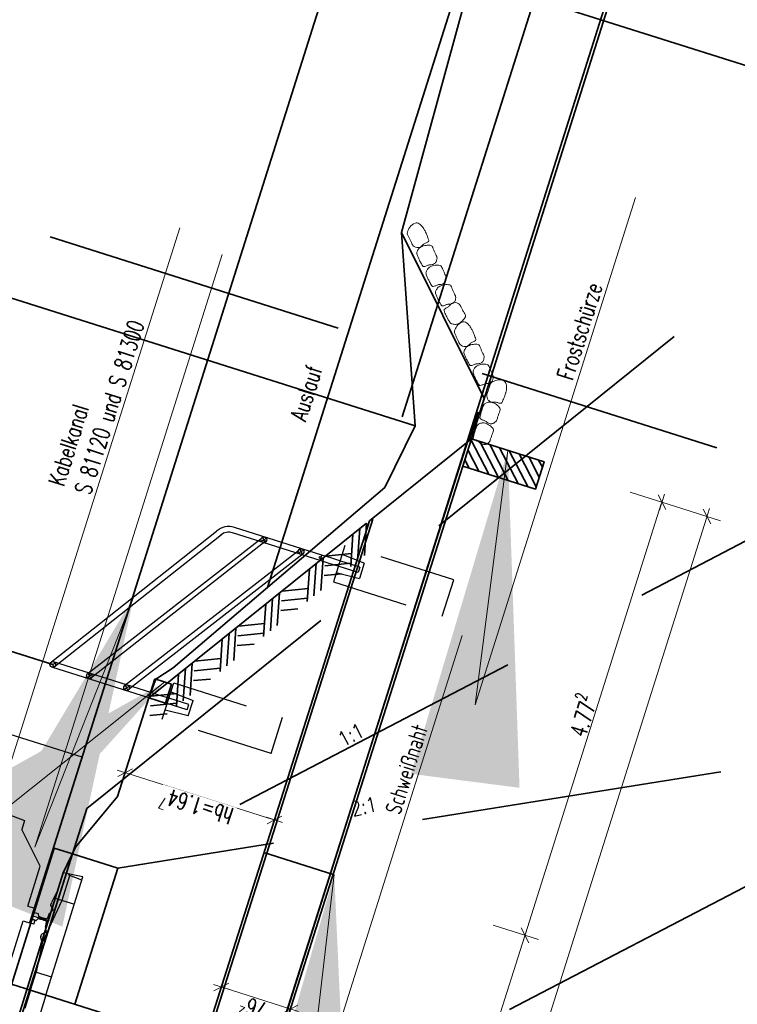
# Model space of a CAD drawing. Header units: metres. Extents: x -11 to 3521450, y 0 to 5943726.
# Tile 87 of 96: x 3521398 to 3521405, y 5943349 to 5943359. Entities that reach past the tile are written whole.
import ezdxf

# ---------------------------------------------------------------- set-up
doc = ezdxf.new("R2010")
doc.units = ezdxf.units.M
doc.header["$PDMODE"] = 35
doc.header["$PDSIZE"] = 0.1
for name, pattern in [('AUSGEZOGEN', [2, 1, 1]), ('JIS_02_0.7', [1.35, 0.75, -0.6]), ('SHORT_DASH', [1.6, 0.8, -0.8]), ('STRICHLINIE', [19.05, 12.7, -6.35]), ('STRICHPUNKT2_2', [6.35, 3.175, -1.5875, 0, -1.5875]), ('Verdeckt2', [4.7625, 3.175, -1.5875]), ('VERDECKT2_2', [2.38125, 1.5875, -0.79375])]:
    doc.linetypes.add(name, pattern=pattern)
for name, color, linetype in [('IB_LIRA_018', 3, 'Continuous'), ('IBJ_Sonstiges', 10, 'Continuous'), ('T__SCHR', 1, 'Continuous'), ('T__TEXT', 2, 'Continuous'), ('T__VERM', 3, 'Continuous')]:
    doc.layers.add(name, color=color, linetype=linetype)
doc.layers.add('IBJ_Bestand', color=7, linetype='Continuous', true_color=0x898989)
doc.layers.add('IBJ_DB-Grenze', color=3, linetype='Continuous', true_color=0x00ff00)
doc.layers.add('IBJ_Hilfslinien', color=210, linetype='Continuous', plot=False)
doc.styles.add('SIMPLEX7', font='simplexd.shx', dxfattribs={"width": 0.7})
doc.styles.add('SIMPLEX8', font='simplexd.shx', dxfattribs={"width": 0.8})
doc.styles.get("Standard").update_dxf_attribs({"font": 'simplex.shx', "width": 0.7})
doc.dimstyles.new('SOFI35$0', dxfattribs={"dimtxt": 3.5, "dimasz": 0.35, "dimexe": 0.18, "dimexo": 0.0625, "dimgap": 0.945, "dimtad": 1, "dimdec": 3, "dimrnd": 0.001, "dimzin": 0, "dimdsep": 46, "dimtxsty": 'Standard', "dimblk1": 'SOF_BEMSTR1', "dimblk2": 'SOF_BEMSTR2', "dimsah": 1, "dimcen": 3.5, "dimse1": 1, "dimse2": 1, "dimclrd": 1, "dimclre": 1, "dimclrt": 2, "dimadec": 0, "dimazin": 0, "dimtfac": 1, "dimtdec": 3, "dimtmove": 0, "dimatfit": 3, "dimfxl": 1, "dimtolj": 1, "dimtzin": 0, "dimlwd": 0, "dimlwe": 0, "dimarcsym": 0})
doc.dimstyles.new('SOFI35$7', dxfattribs={"dimscale": 0, "dimtxt": 3.5, "dimasz": 3.5, "dimexe": 0.18, "dimexo": 0.0625, "dimgap": 0.945, "dimtad": 1, "dimdec": 3, "dimrnd": 0.001, "dimzin": 0, "dimdsep": 46, "dimtxsty": 'Standard', "dimblk1": 'SOF_BEMSTR1', "dimblk2": 'SOF_BEMSTR2', "dimcen": 3.5, "dimse1": 1, "dimse2": 1, "dimclrd": 1, "dimclre": 1, "dimclrt": 2, "dimadec": 0, "dimazin": 0, "dimtfac": 1, "dimtdec": 3, "dimtmove": 0, "dimatfit": 0, "dimfxl": 1, "dimtolj": 1, "dimtzin": 0, "dimlwd": 0, "dimlwe": 0, "dimarcsym": 0})

# ---------------------------------------------------------------- blocks, each defined once
blk = doc.blocks.new('Druckbereich')
at = {"layer": 'IBJ_Hilfslinien', "linetype": 'AUSGEZOGEN', "lineweight": 35}
for p, q in [((82.234, 163.347, 0), (82.232, 174.405, 0)), ((80.733, 168.347, 0), (83.733, 168.347, 0)), ((83.733, 167.848, 0), (83.733, 168.347, 0))]:
    blk.add_line(p, q, dxfattribs=at)
at = {"layer": 'IBJ_Sonstiges', "color": 7, "linetype": 'Verdeckt2', "lineweight": 35}
for p, q in [((83.733, 167.848, 0), (82.233, 167.847, 0)), ((93.74, 157.847, 0), (83.733, 167.848, 0)), ((88.737, 157.847, 0), (83.733, 167.848, 0))]:
    blk.add_line(p, q, dxfattribs=at)
at = {"layer": 'T__TEXT', "char_height": 0.31023, "attachment_point": 3, "style": 'SIMPLEX8'}
for s, insert, rotation in [('{\\H0.5x;1:1}', (85.955, 165.892), 315.0166), ('{\\H0.5x;2:1}', (85.262, 165.5), 300.0166)]:
    blk.add_mtext_dynamic_manual_height_columns(s, width=7.19212, gutter_width=0.776, heights=[0], dxfattribs=dict(at, insert=insert, rotation=rotation))
blk = doc.blocks.new('A$C2bd612a1')
at = {"layer": 'IBJ_Sonstiges', "rotation": 359.9886756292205}
blk.add_blockref('Druckbereich', (-83.351, -168.328, 0), dxfattribs=at)
blk = doc.blocks.new('A$C9e748f13')
at = {"layer": 'IBJ_Hilfslinien', "linetype": 'Continuous', "lineweight": 35}
for p in [(-1.485, -0.08), (1.515, -0.28)]:
    blk.add_line(p, (1.515, -0.08), dxfattribs=at)
at = {"layer": 'T__VERM', "linetype": 'AUSGEZOGEN', "lineweight": 35}
blk.add_blockref('A$C2bd612a1', (1.099, -0.282, 0), dxfattribs=at)
blk = doc.blocks.new('A$C938e4b3e')
at = {"layer": 'IBJ_Sonstiges', "color": 2, "linetype": 'Continuous', "lineweight": 35}
blk.add_blockref('A$C9e748f13', (0.85, 0), dxfattribs=at)
blk = doc.blocks.new('Lichtraumprofil GC')
at = {"layer": 'IB_LIRA_018', "color": 252, "linetype": 'STRICHPUNKT2_2'}
blk.add_line((-50.599, -150.869), (-50.561, -143.87, 0), dxfattribs=at)
at = {"layer": 'IB_LIRA_018', "color": 252, "linetype": 'VERDECKT2_2'}
for p, q in [((-48.715, -146.789, 0), (-48.911, -149.998)), ((-49.32, -150.296), (-49.011, -149.998)), ((-48.911, -149.998), (-49.011, -149.998)), ((-51.268, -150.286), (-49.923, -150.293)), ((-49.76, -150.294), (-49.32, -150.296))]:
    blk.add_line(p, q, dxfattribs=at)
at = {"layer": 'IB_LIRA_018', "color": 252}
for p, q in [((-48.096, -150.383), (-48.08, -147.333, 0)), ((-49.923, -150.373), (-51.268, -150.366)), ((-49.924, -150.411), (-49.923, -150.373)), ((-49.879, -150.411), (-49.878, -150.373)), ((-49.878, -150.373), (-48.096, -150.383)), ((-49.842, -150.373), (-49.843, -150.546)), ((-49.924, -150.411), (-49.879, -150.411)), ((-50.597, -150.582), (-50.797, -150.581)), ((-50.087, -150.554), (-50.397, -150.583)), ((-50.087, -150.554), (-49.596, -150.623)), ((-50.086, -150.554), (-50.033, -150.521)), ((-50.027, -150.52), (-50.002, -150.52)), ((-49.994, -150.523), (-49.967, -150.556)), ((-49.943, -150.545), (-49.952, -150.556)), ((-49.943, -150.545), (-49.739, -150.546)), ((-49.739, -150.546), (-49.73, -150.557)), ((-49.687, -150.525), (-49.715, -150.557)), ((-49.655, -150.522), (-49.68, -150.521)), ((-49.506, -150.547), (-49.653, -150.522)), ((-49.596, -150.532), (-49.597, -150.757)), ((-49.506, -150.547), (-49.317, -150.548)), ((-49.297, -150.759), (-49.317, -150.548)), ((-50.597, -150.582), (-50.397, -150.583)), ((-50.397, -150.583), (-50.398, -150.753)), ((-49.596, -150.623), (-49.324, -150.624)), ((-49.332, -150.758), (-49.324, -150.624)), ((-49.324, -150.624), (-49.311, -150.606)), ((-50.598, -150.752), (-51.899, -150.745)), ((-50.598, -150.752), (-49.297, -150.759))]:
    blk.add_line(p, q, dxfattribs=at)
at = {"layer": 'IB_LIRA_018', "color": 252, "linetype": 'Verdeckt2'}
for p, q in [((-49.923, -150.293), (-49.923, -150.373)), ((-49.76, -150.294), (-49.76, -150.374))]:
    blk.add_line(p, q, dxfattribs=at)
at = {"layer": 'IB_LIRA_018', "color": 252}
blk.add_lwpolyline([(-49.878, -150.387, 0.078026), (-49.878, -150.388), (-49.879, -150.423, 0.291961), (-49.877, -150.425), (-49.856, -150.436, -0.22882), (-49.853, -150.439, -0.029246), (-49.852, -150.45, -0.014803), (-49.851, -150.463, -0.010518), (-49.851, -150.482, -0.010518), (-49.851, -150.501, -0.014803), (-49.852, -150.515, -0.027896), (-49.854, -150.525, -0.331975), (-49.858, -150.529), (-49.894, -150.533), (-49.915, -150.534, 0.403193), (-49.918, -150.536), (-49.918, -150.543, 0.414214), (-49.915, -150.545), (-49.843, -150.546), (-49.77, -150.546, 0.414214), (-49.768, -150.543), (-49.767, -150.537, 0.403193), (-49.77, -150.534), (-49.791, -150.533), (-49.827, -150.529, -0.331975), (-49.831, -150.525, -0.027896), (-49.833, -150.515, -0.014803), (-49.834, -150.501, -0.010518), (-49.834, -150.482, -0.010518), (-49.834, -150.463, -0.014803), (-49.832, -150.45, -0.029246), (-49.831, -150.439, -0.22882), (-49.828, -150.436), (-49.807, -150.426, 0.291961), (-49.805, -150.424), (-49.806, -150.388, 0.078026), (-49.806, -150.388)], format="xyb", dxfattribs=at)
for centre, radius, start, end in [((-49.841, -150.46), 0.0869, 90.1644, 99.2357), ((-49.843, -150.46), 0.0869, 80.1573, 89.2285), ((-49.87, -150.39), 0.00834, 123.6153, 160.8051), ((-49.856, -150.402), 0.0259, 111.7788, 134.1015), ((-49.847, -150.424), 0.0503, 99.2357, 111.7788), ((-49.837, -150.424), 0.0503, 67.6141, 80.1573), ((-49.827, -150.402), 0.0259, 45.2915, 67.6141), ((-49.814, -150.39), 0.00834, 18.5878, 55.7777), ((-50.087, -150.552), 0.0025, 275.224, 301.7018), ((-50.027, -150.53), 0.01, 89.6965, 121.7018), ((-50.002, -150.53), 0.01, 39.7267, 89.6965), ((-49.959, -150.549), 0.01, 219.7267, 319.6662), ((-49.722, -150.551), 0.01, 219.7267, 319.6662), ((-49.68, -150.531), 0.01, 89.6965, 139.6662), ((-49.655, -150.532), 0.01, 80.1225, 89.6965)]:
    blk.add_arc(centre, radius, start, end, dxfattribs=at)
blk = doc.blocks.new('SOF_BEMSTR1')
at = {"color": 0, "linetype": 'ByBlock', "lineweight": -2}
for p, q in [((0, 20), (0, -8.5)), ((3.535, 3.535), (-3.535, -3.535)), ((-5, 0), (5, 0))]:
    blk.add_line(p, q, dxfattribs=at)
blk = doc.blocks.new('SOF_BEMSTR2')
at = {"color": 0, "linetype": 'ByBlock', "lineweight": -2}
for p, q in [((0, -20), (0, 8.5)), ((3.535, 3.535), (-3.535, -3.535)), ((-5, 0), (5, 0))]:
    blk.add_line(p, q, dxfattribs=at)
blk = doc.blocks.new('*D102')
at = {"layer": 'Defpoints', "color": 0, "linetype": 'AUSGEZOGEN', "lineweight": 35, "transparency": 16777216}
for p in [(3521402.542, 5943354.575), (3521401.116, 5943350.021), (3521403.132, 5943349.383)]:
    blk.add_point(p, dxfattribs=at)
at = {"layer": 'T__VERM', "color": 1, "linetype": 'AUSGEZOGEN', "lineweight": 0, "transparency": 16777216}
blk.add_line((3521404.566, 5943353.916), (3521403.138, 5943349.4), dxfattribs=at)
at = {"layer": 'T__VERM', "color": 1, "linetype": 'AUSGEZOGEN', "lineweight": 0, "transparency": 16777216, "xscale": 0.0175, "yscale": 0.0175, "zscale": 0.0175}
for name, p, rotation in [('SOF_BEMSTR1', (3521404.572, 5943353.933), 72.4443742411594), ('SOF_BEMSTR2', (3521403.132, 5943349.383), 252.4443742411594)]:
    blk.add_blockref(name, p, dxfattribs=dict(at, rotation=rotation))
at = {"layer": 'T__VERM', "color": 2, "linetype": 'AUSGEZOGEN', "lineweight": 35, "transparency": 16777216, "insert": (3521403.723, 5943351.698), "char_height": 0.175, "attachment_point": 5, "rotation": 72.4444}
blk.add_mtext('\\A1;\\A1;4.77{\\H.7x;\\S2^ ;}', dxfattribs=at)
blk = doc.blocks.new('*D103')
at = {"layer": 'Defpoints', "color": 0, "linetype": 'AUSGEZOGEN', "lineweight": 35, "transparency": 16777216}
for p in [(3521401.116, 5943350.021), (3521399.753, 5943345.732), (3521401.775, 5943345.093)]:
    blk.add_point(p, dxfattribs=at)
at = {"layer": 'T__VERM', "color": 1, "linetype": 'AUSGEZOGEN', "lineweight": 0, "transparency": 16777216}
blk.add_line((3521403.127, 5943349.366), (3521401.78, 5943345.109), dxfattribs=at)
at = {"layer": 'T__VERM', "color": 1, "linetype": 'AUSGEZOGEN', "lineweight": 0, "transparency": 16777216, "xscale": 0.0175, "yscale": 0.0175, "zscale": 0.0175}
for name, p, rotation in [('SOF_BEMSTR1', (3521403.132, 5943349.383), 72.4443742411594), ('SOF_BEMSTR2', (3521401.775, 5943345.093), 252.4443742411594)]:
    blk.add_blockref(name, p, dxfattribs=dict(at, rotation=rotation))
at = {"layer": 'T__VERM', "color": 2, "linetype": 'AUSGEZOGEN', "lineweight": 35, "transparency": 16777216, "insert": (3521402.325, 5943347.278), "char_height": 0.175, "attachment_point": 5, "rotation": 72.4444}
blk.add_mtext('\\A1;\\A1;4.50{\\H.7x;\\S^ ;}', dxfattribs=at)
blk = doc.blocks.new('*D106')
at = {"layer": 'Defpoints', "color": 0, "linetype": 'AUSGEZOGEN', "lineweight": 35, "transparency": 16777216}
for p in [(3521402.542, 5943354.575), (3521397.008, 5943337.16), (3521399.536, 5943336.361)]:
    blk.add_point(p, dxfattribs=at)
at = {"layer": 'T__VERM', "color": 1, "linetype": 'AUSGEZOGEN', "lineweight": 0, "transparency": 16777216}
blk.add_line((3521405.042, 5943353.766), (3521399.541, 5943336.378), dxfattribs=at)
at = {"layer": 'T__VERM', "color": 1, "linetype": 'AUSGEZOGEN', "lineweight": 0, "transparency": 16777216, "xscale": 0.0175, "yscale": 0.0175, "zscale": 0.0175}
for name, p, rotation in [('SOF_BEMSTR1', (3521405.047, 5943353.782), 72.4443742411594), ('SOF_BEMSTR2', (3521399.536, 5943336.361), 252.4443742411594)]:
    blk.add_blockref(name, p, dxfattribs=dict(at, rotation=rotation))
at = {"layer": 'T__VERM', "color": 2, "linetype": 'AUSGEZOGEN', "lineweight": 35, "transparency": 16777216, "insert": (3521402.163, 5943345.112), "char_height": 0.175, "attachment_point": 5, "rotation": 72.4444}
blk.add_mtext('\\A1;\\A1;18.27{\\H.7x;\\S2^ ;}', dxfattribs=at)
blk = doc.blocks.new('*D107')
at = {"layer": 'Defpoints', "color": 0, "linetype": 'AUSGEZOGEN', "lineweight": 35, "transparency": 16777216}
for p in [(3521400.668, 5943348.61), (3521399.771, 5943348.303), (3521400.501, 5943348.086)]:
    blk.add_point(p, dxfattribs=at)
at = {"layer": 'T__VERM', "color": 1, "linetype": 'AUSGEZOGEN', "lineweight": 0, "transparency": 16777216}
blk.add_line((3521399.959, 5943348.836), (3521400.651, 5943348.616), dxfattribs=at)
at = {"layer": 'T__VERM', "color": 1, "linetype": 'AUSGEZOGEN', "lineweight": 0, "transparency": 16777216, "xscale": 0.0175, "yscale": 0.0175, "zscale": 0.0175}
for name, p, rotation in [('SOF_BEMSTR1', (3521399.942, 5943348.841), 162.3698878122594), ('SOF_BEMSTR2', (3521400.668, 5943348.61), 342.3698878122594)]:
    blk.add_blockref(name, p, dxfattribs=dict(at, rotation=rotation))
at = {"layer": 'T__VERM', "color": 2, "linetype": 'AUSGEZOGEN', "lineweight": 35, "transparency": 16777216, "insert": (3521400.264, 5943348.597), "char_height": 0.175, "attachment_point": 5, "rotation": 162.3699}
blk.add_mtext('\\A1;\\A1;76{\\H.7x;\\S2^ ;}', dxfattribs=at)
blk = doc.blocks.new('SOFEDBLK1')
at = {"color": 0, "linetype": 'Continuous', "lineweight": 35}
for p, q in [((0, 0), (1, 1)), ((0.4, 0), (1.4, 1)), ((0.8, 0), (1.8, 1)), ((1.7, 0.9), (2.7, 0.3)), ((2.35, 1), (3, 0.6)), ((1.4, 0.6), (2.4, 0))]:
    blk.add_line(p, q, dxfattribs=at)
blk = doc.blocks.new('*U140', base_point=(3521401.468, 5943353.713))
at = {"color": 0, "linetype": 'Continuous', "lineweight": -2, "xscale": 0.2304215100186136, "yscale": 0.25}
for p, rotation in [((3521401.468, 5943353.713), 218.7543067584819), ((3521401.01, 5943353.345), 218.7543067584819), ((3521400.552, 5943352.977), 218.7543067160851), ((3521400.094, 5943352.609), 218.7543067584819), ((3521399.636, 5943352.242), 218.7543067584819)]:
    blk.add_blockref('SOFEDBLK1', p, dxfattribs=dict(at, rotation=rotation))
blk = doc.blocks.new('*D141')
at = {"layer": 'Defpoints', "color": 0, "linetype": 'AUSGEZOGEN', "lineweight": 35, "transparency": 16777216}
for p in [(3521399.063, 5943351.512), (3521398.93, 5943351.093), (3521400.633, 5943351.016)]:
    blk.add_point(p, dxfattribs=at)
at = {"layer": 'T__VERM', "color": 1, "linetype": 'AUSGEZOGEN', "lineweight": 0, "transparency": 16777216}
blk.add_line((3521400.484, 5943350.601), (3521398.947, 5943351.087), dxfattribs=at)
at = {"layer": 'T__VERM', "color": 1, "linetype": 'AUSGEZOGEN', "lineweight": 0, "transparency": 16777216, "xscale": 0.0175, "yscale": 0.0175, "zscale": 0.0175}
for name, p, rotation in [('SOF_BEMSTR2', (3521398.93, 5943351.093), 162.4443742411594), ('SOF_BEMSTR1', (3521400.5, 5943350.596), 342.4443742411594)]:
    blk.add_blockref(name, p, dxfattribs=dict(at, rotation=rotation))
at = {"layer": 'T__VERM', "color": 2, "linetype": 'AUSGEZOGEN', "lineweight": 35, "transparency": 16777216, "insert": (3521399.675, 5943350.716), "char_height": 0.175, "attachment_point": 5, "rotation": 162.4444, "bg_fill": 3, "box_fill_scale": 1.1, "bg_fill_color": 256, "bg_fill_true_color": 13158600, "bg_fill_transparency": 0}
blk.add_mtext('\\A1;\\A1;hb=1.64{\\H.7x;\\S7^ ;}', dxfattribs=at)
blk = doc.blocks.new('*D142')
at = {"layer": 'Defpoints', "color": 0, "linetype": 'AUSGEZOGEN', "lineweight": 35, "transparency": 16777216}
for p in [(3521397.309, 5943352.46), (3521398.158, 5943352.191), (3521397.024, 5943351.711)]:
    blk.add_point(p, dxfattribs=at)
at = {"layer": 'T__VERM', "color": 1, "linetype": 'AUSGEZOGEN', "lineweight": 0, "transparency": 16777216}
blk.add_line((3521397.073, 5943351.714), (3521397.304, 5943352.443), dxfattribs=at)
at = {"layer": 'T__VERM', "color": 1, "linetype": 'AUSGEZOGEN', "lineweight": 0, "transparency": 16777216, "xscale": 0.0175, "yscale": 0.0175, "zscale": 0.0175}
for name, p, rotation in [('SOF_BEMSTR2', (3521397.309, 5943352.46), 72.4443742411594), ('SOF_BEMSTR1', (3521397.068, 5943351.697), 252.4443742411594)]:
    blk.add_blockref(name, p, dxfattribs=dict(at, rotation=rotation))
at = {"layer": 'T__VERM', "color": 2, "linetype": 'AUSGEZOGEN', "lineweight": 35, "transparency": 16777216, "insert": (3521397.06, 5943352.119), "char_height": 0.175, "attachment_point": 5, "rotation": 72.4444}
blk.add_mtext('\\A1;\\A1;80{\\H.7x;\\S^ ;}', dxfattribs=at)

msp = doc.modelspace()

# ---------------------------------------------------------------- hatches: boundary and pattern name
at = {"layer": 'T__SCHR', "linetype": 'AUSGEZOGEN', "lineweight": 35}
h = msp.add_hatch(dxfattribs=at)
h.set_pattern_fill('ANSI31', color=10, scale=0.024)
h.set_pattern_definition([(117.444374, (3521270.72688, 5943372.35044), (-0.067624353, -0.035119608), [])])
h.paths.add_polyline_path([(3521402.4804, 5943354.3118), (3521403.2432, 5943354.0705), (3521403.3336, 5943354.3565), (3521402.5709, 5943354.5978)])

# ---------------------------------------------------------------- linework, layer by layer
at = {"layer": 'IBJ_Bestand', "linetype": 'STRICHLINIE', "lineweight": 35, "ltscale": 0.25}
for p, q in [((3521408.4164, 5943358.6524, 0), (3521398.529, 5943350.7157, 0)), ((3521397.9257, 5943348.8088), (3521398.529, 5943350.7157))]:
    msp.add_line(p, q, dxfattribs=at)
at = {"layer": 'IBJ_Bestand', "linetype": 'AUSGEZOGEN', "lineweight": 35}
for p, q in [((3521399.1786, 5943351.8776), (3521399.2418, 5943352.0775)), ((3521399.2418, 5943352.0775), (3521399.4183, 5943352.0216)), ((3521399.4183, 5943352.0216), (3521399.3551, 5943351.8218)), ((3521399.3551, 5943351.8218), (3521399.1786, 5943351.8776))]:
    msp.add_line(p, q, dxfattribs=at)
msp.add_lwpolyline([(3521394.3139, 5943331.5351), (3521394.6762, 5943332.8389), (3521394.7827, 5943334.6012), (3521395.5258, 5943335.8227), (3521396.0244, 5943337.2991), (3521396.527, 5943338.7222), (3521395.9818, 5943341.5409), (3521396.1564, 5943342.3581), (3521396.0543, 5943342.9635), (3521396.3921, 5943343.9981), (3521396.888, 5943345.7048), (3521397.3241, 5943346.5776), (3521397.5152, 5943347.5964), (3521398.2796, 5943350.0399), (3521398.4098, 5943350.3097), (3521398.8511, 5943350.8424), (3521399.1786, 5943351.8776), (3521399.2514, 5943352.0744), (3521399.4359, 5943352.1936), (3521401.6607, 5943354.0873), (3521401.9803, 5943354.7329), (3521401.8368, 5943356.7658), (3521402.9706, 5943360.913)], dxfattribs=at)
at = {"layer": 'IBJ_DB-Grenze', "linetype": 'Verdeckt2', "lineweight": 35}
msp.add_line((3521398.1431, 5943356.7191), (3521405.1499, 5943354.5024), dxfattribs=at)
at = {"layer": 'IBJ_Hilfslinien', "linetype": 'AUSGEZOGEN', "lineweight": 35}
for p, q in [((3521401.9803, 5943354.7329), (3521154.6352, 5943432.986)), ((3521398.17, 5943352.2282), (3521241.5019, 5943401.7927)), ((3521281.3927, 5943397.7666), (3521411.3552, 5943356.6509)), ((3521397.929, 5943349.5191), (3521407.6665, 5943380.2984)), ((3521401.843, 5943354.8281), (3521409.7325, 5943379.7662)), ((3521402.5709, 5943354.5978), (3521410.2556, 5943378.8883)), ((3521400.4275, 5943353.0377), (3521408.3212, 5943377.9888))]:
    msp.add_line(p, q, dxfattribs=at)
at = {"layer": 'IBJ_Sonstiges', "linetype": 'AUSGEZOGEN', "lineweight": 35}
for p, q in [((3521402.7047, 5943355.0208), (3521401.8368, 5943356.7658)), ((3521402.5709, 5943354.5978), (3521402.7047, 5943355.0208)), ((3521402.5419, 5943354.5746), (3521402.6393, 5943354.8803)), ((3521402.5709, 5943354.5978), (3521397.0184, 5943337.1258)), ((3521402.5709, 5943354.5978), (3521401.4975, 5943353.7362)), ((3521402.5326, 5943354.5776), (3521396.9987, 5943337.1635)), ((3521401.4975, 5943353.7362), (3521396.6373, 5943338.4429)), ((3521401.5352, 5943353.7558), (3521396.6569, 5943338.4053)), ((3521401.4685, 5943353.7129), (3521399.1774, 5943351.8738))]:
    msp.add_line(p, q, dxfattribs=at)
at = {"layer": 'IBJ_Sonstiges', "color": 1, "linetype": 'Continuous', "lineweight": 25, "true_color": 0xff0000, "transparency": 33554687}
for p, q in [((3521400.998, 5943353.3769), (3521400.0788, 5943353.6672)), ((3521400.9799, 5943353.3197), (3521400.0581, 5943353.6105)), ((3521399.1992, 5943351.934), (3521398.1791, 5943352.2567)), ((3521399.1811, 5943351.8768), (3521398.1609, 5943352.1996))]:
    msp.add_line(p, q, dxfattribs=at)
at = {"layer": 'IBJ_Sonstiges', "color": 1, "lineweight": 25, "ltscale": 0.25, "true_color": 0xff0000, "transparency": 33554687}
for p, q in [((3521398.1551, 5943352.2542), (3521399.8916, 5943353.6273)), ((3521398.1838, 5943352.2015), (3521399.9427, 5943353.592))]:
    msp.add_line(p, q, dxfattribs=at)
at = {"layer": 'IBJ_Sonstiges', "color": 1, "linetype": 'AUSGEZOGEN', "lineweight": 25, "true_color": 0xff0000, "transparency": 33554687}
for p, q in [((3521400.3687, 5943353.5763, 0), (3521400.3883, 5943353.5384, 0)), ((3521400.3687, 5943353.5763, 0), (3521400.3883, 5943353.5384, 0)), ((3521400.4262, 5943353.5581, 0), (3521400.3883, 5943353.5384, 0)), ((3521400.3597, 5943353.5475, 0), (3521398.5402, 5943352.1335)), ((3521400.4169, 5943353.5294, 0), (3521398.5679, 5943352.0803)), ((3521400.3505, 5943353.5188, 0), (3521400.3883, 5943353.5384, 0)), ((3521400.408, 5943353.5006, 0), (3521400.3883, 5943353.5384, 0)), ((3521400.408, 5943353.5006, 0), (3521400.3883, 5943353.5384, 0)), ((3521400.7516, 5943353.4232, 0), (3521398.9242, 5943352.0052)), ((3521400.8015, 5943353.3912, 0), (3521398.9746, 5943351.9734)), ((3521400.7424, 5943353.3945, 0), (3521400.7802, 5943353.4142, 0)), ((3521400.7605, 5943353.452, 0), (3521400.7802, 5943353.4142, 0)), ((3521400.7605, 5943353.452, 0), (3521400.7802, 5943353.4142, 0)), ((3521400.818, 5943353.4338, 0), (3521400.7802, 5943353.4142, 0)), ((3521400.7998, 5943353.3764, 0), (3521400.7802, 5943353.4142, 0)), ((3521400.7998, 5943353.3764, 0), (3521400.7802, 5943353.4142, 0)), ((3521400.9798, 5943353.3194), (3521400.998, 5943353.3769)), ((3521398.2078, 5943352.2478), (3521398.17, 5943352.2282)), ((3521398.1896, 5943352.1903), (3521398.17, 5943352.2282)), ((3521398.5344, 5943352.1447), (3521398.5541, 5943352.1069)), ((3521398.5919, 5943352.1266), (3521398.5541, 5943352.1069)), ((3521398.5919, 5943352.1266), (3521398.5541, 5943352.1069)), ((3521398.5162, 5943352.0873), (3521398.5541, 5943352.1069)), ((3521398.5162, 5943352.0873), (3521398.5541, 5943352.1069)), ((3521398.5737, 5943352.0691), (3521398.5541, 5943352.1069)), ((3521398.9263, 5943352.0205), (3521398.9459, 5943351.9827)), ((3521398.9081, 5943351.963), (3521398.9459, 5943351.9827)), ((3521398.9081, 5943351.963), (3521398.9459, 5943351.9827)), ((3521398.9838, 5943352.0023), (3521398.9459, 5943351.9827)), ((3521398.9838, 5943352.0023), (3521398.9459, 5943351.9827)), ((3521398.9656, 5943351.9448), (3521398.9459, 5943351.9827)), ((3521399.1993, 5943351.9343), (3521399.1811, 5943351.8768))]:
    msp.add_line(p, q, dxfattribs=at)
at = {"layer": 'IBJ_Sonstiges', "color": 1, "linetype": 'SHORT_DASH', "lineweight": 25, "true_color": 0xff0000, "transparency": 33554687}
for p, q in [((3521401.2399, 5943353.4787), (3521401.1193, 5943353.0973)), ((3521402.3841, 5943353.1167), (3521401.2399, 5943353.4787)), ((3521401.0933, 5943353.3468), (3521400.998, 5943353.3769)), ((3521401.4436, 5943353.2936), (3521401.2098, 5943353.3833)), ((3521401.0752, 5943353.2895), (3521400.9799, 5943353.3197)), ((3521401.1706, 5943353.2594), (3521401.0752, 5943353.2895)), ((3521401.1887, 5943353.3166), (3521401.0933, 5943353.3468)), ((3521401.3803, 5943353.193), (3521401.1706, 5943353.2594)), ((3521401.3984, 5943353.2502), (3521401.1887, 5943353.3166)), ((3521401.3984, 5943353.2502), (3521401.3803, 5943353.193)), ((3521401.4436, 5943353.2936), (3521401.3923, 5943353.1315)), ((3521401.1495, 5943353.1926), (3521401.3923, 5943353.1315)), ((3521401.1193, 5943353.0973), (3521402.2634, 5943352.7353)), ((3521402.2634, 5943352.7353), (3521402.3841, 5943353.1167)), ((3521399.3205, 5943351.6544), (3521399.4412, 5943352.0358)), ((3521399.4412, 5943352.0358), (3521400.5853, 5943351.6738)), ((3521399.2945, 5943351.9038), (3521399.1992, 5943351.934)), ((3521399.3899, 5943351.8737), (3521399.2945, 5943351.9038)), ((3521399.411, 5943351.9404), (3521399.6448, 5943351.8507)), ((3521399.2765, 5943351.8466), (3521399.1811, 5943351.8768)), ((3521399.3718, 5943351.8165), (3521399.2765, 5943351.8466)), ((3521399.5815, 5943351.7501), (3521399.3718, 5943351.8165)), ((3521399.5996, 5943351.8073), (3521399.3899, 5943351.8737)), ((3521399.5815, 5943351.7501), (3521399.5996, 5943351.8073)), ((3521399.5936, 5943351.6886), (3521399.6448, 5943351.8507)), ((3521399.5936, 5943351.6886), (3521399.3507, 5943351.7497)), ((3521400.4646, 5943351.2924), (3521399.3205, 5943351.6544)), ((3521400.4646, 5943351.2924), (3521400.5853, 5943351.6738))]:
    msp.add_line(p, q, dxfattribs=at)
at = {"layer": 'IBJ_Sonstiges', "linetype": 'JIS_02_0.7', "lineweight": 35, "ltscale": 2}
msp.add_line((3521401.116, 5943350.0208), (3521400.3898, 5943350.2516), dxfattribs=at)
at = {"layer": 'IBJ_Sonstiges', "lineweight": 18}
for points in [[(3521402.0632, 5943356.8156, 0.0575067), (3521402.0493, 5943356.8335, 0.0354919), (3521402.0219, 5943356.8578, 0.2565651), (3521401.977, 5943356.8647, 0.1583762), (3521401.9213, 5943356.8211, 0.0812281), (3521401.8976, 5943356.7695, 0.1784124), (3521401.8998, 5943356.7431, 0.0037554), (3521401.9131, 5943356.7153, -0.003879), (3521401.926, 5943356.6884, -0.0026525), (3521401.9389, 5943356.6604, 0.003632), (3521401.9484, 5943356.6399, 0.1072282), (3521401.9589, 5943356.6262, 0.0673495), (3521401.9819, 5943356.6116, 0.1432538), (3521402.0131, 5943356.6069, 0.128521), (3521402.0455, 5943356.6203, 0.0679969), (3521402.061, 5943356.6357, -0.0962852), (3521402.0726, 5943356.646, -0.0350216), (3521402.0857, 5943356.6526, 0.0324718), (3521402.0998, 5943356.6596, 0.043487), (3521402.1176, 5943356.672, 0.1570159), (3521402.1208, 5943356.6772, 0.1239915), (3521402.1208, 5943356.6838, 0.0289314), (3521402.1125, 5943356.7105, 0.0092719), (3521402.0936, 5943356.758, 0.017665), (3521402.0824, 5943356.7824, 0.014107), (3521402.0775, 5943356.7914, 0.005136)], [(3521401.9969, 5943356.542, -0.1457395), (3521401.9974, 5943356.558, -0.067168), (3521402.0125, 5943356.5888, -0.1271197), (3521402.0408, 5943356.614, -0.087675), (3521402.0928, 5943356.6301, -0.0764128), (3521402.145, 5943356.6287, -0.2455), (3521402.1585, 5943356.6182, -0.0066288), (3521402.169, 5943356.5944, 0.0049768), (3521402.1828, 5943356.5626, 0.0023735), (3521402.196, 5943356.5336, -0.0035161), (3521402.2049, 5943356.5139, -0.1072282), (3521402.2084, 5943356.4971, -0.0673494), (3521402.2044, 5943356.4701, -0.1432538), (3521402.1875, 5943356.4434, -0.128521), (3521402.1562, 5943356.4276, -0.0679968), (3521402.1344, 5943356.426, 0.0962852), (3521402.119, 5943356.4239, 0.0350216), (3521402.1055, 5943356.4183, -0.0324718), (3521402.091, 5943356.4122, -0.043487), (3521402.07, 5943356.4069, -0.157016), (3521402.0639, 5943356.4079, -0.1239915), (3521402.0589, 5943356.4122, -0.0289313), (3521402.0442, 5943356.4359, -0.0092719), (3521402.0248, 5943356.473, -0.0107023), (3521402.0094, 5943356.5058, -0.0210705), (3521402.0027, 5943356.5228, -0.0192597)], [(3521402.0931, 5943356.3337, -0.1457395), (3521402.0937, 5943356.3497, -0.067168), (3521402.1088, 5943356.3805, -0.1271197), (3521402.1371, 5943356.4058, -0.087675), (3521402.1891, 5943356.4219, -0.0764128), (3521402.2413, 5943356.4204, -0.2455), (3521402.2548, 5943356.4099, -0.0066288), (3521402.2653, 5943356.3861, 0.0049768), (3521402.2791, 5943356.3544, 0.0023735), (3521402.2923, 5943356.3253, -0.0035161), (3521402.3012, 5943356.3057, -0.1072282), (3521402.3047, 5943356.2888, -0.0673494), (3521402.3007, 5943356.2618, -0.1432538), (3521402.2838, 5943356.2351, -0.128521), (3521402.2525, 5943356.2193, -0.0679968), (3521402.2307, 5943356.2177, 0.0962852), (3521402.2153, 5943356.2157, 0.0350216), (3521402.2018, 5943356.2101, -0.0324718), (3521402.1873, 5943356.204, -0.043487), (3521402.1663, 5943356.1987, -0.157016), (3521402.1602, 5943356.1996, -0.1239915), (3521402.1552, 5943356.2039, -0.0289313), (3521402.1404, 5943356.2276, -0.0092719), (3521402.1211, 5943356.2647, -0.0107023), (3521402.1057, 5943356.2975, -0.0210705), (3521402.099, 5943356.3145, -0.0192597)], [(3521402.1935, 5943356.1285, -0.1457395), (3521402.194, 5943356.1445, -0.067168), (3521402.2091, 5943356.1753, -0.1271197), (3521402.2374, 5943356.2005, -0.087675), (3521402.2894, 5943356.2166, -0.0764128), (3521402.3416, 5943356.2152, -0.2455), (3521402.3551, 5943356.2047, -0.0066288), (3521402.3656, 5943356.1809, 0.0049768), (3521402.3794, 5943356.1491, 0.0023735), (3521402.3926, 5943356.1201, -0.0035161), (3521402.4015, 5943356.1005, -0.1072282), (3521402.405, 5943356.0836, -0.0673494), (3521402.401, 5943356.0566, -0.1432538), (3521402.3841, 5943356.0299, -0.128521), (3521402.3528, 5943356.0141, -0.0679968), (3521402.331, 5943356.0125, 0.0962852), (3521402.3156, 5943356.0104, 0.0350216), (3521402.3021, 5943356.0049, -0.0324718), (3521402.2876, 5943355.9987, -0.043487), (3521402.2666, 5943355.9934, -0.157016), (3521402.2605, 5943355.9944, -0.1239915), (3521402.2555, 5943355.9987, -0.0289313), (3521402.2408, 5943356.0224, -0.0092719), (3521402.2215, 5943356.0595, -0.0107023), (3521402.206, 5943356.0923, -0.0210705), (3521402.1993, 5943356.1093, -0.0192597)], [(3521402.3475, 5943355.8164, 0.1457395), (3521402.3606, 5943355.8071, 0.067168), (3521402.3942, 5943355.8003, 0.1271197), (3521402.4314, 5943355.8074, 0.087675), (3521402.4759, 5943355.8389, 0.0764128), (3521402.5065, 5943355.8811, 0.2455), (3521402.5064, 5943355.8982, 0.0066288), (3521402.4939, 5943355.9211, -0.0049768), (3521402.4772, 5943355.9514, -0.0023735), (3521402.4622, 5943355.9795, 0.0035161), (3521402.452, 5943355.9985, 0.1072282), (3521402.4407, 5943356.0116, 0.0673494), (3521402.4169, 5943356.0248, 0.1432538), (3521402.3855, 5943356.0277, 0.128521), (3521402.3539, 5943356.0125, 0.0679968), (3521402.3393, 5943355.9962, -0.0962852), (3521402.3283, 5943355.9852, -0.0350216), (3521402.3156, 5943355.9779, 0.0324718), (3521402.302, 5943355.9701, 0.043487), (3521402.285, 5943355.9566, 0.157016), (3521402.282, 5943355.9513, 0.1239915), (3521402.2824, 5943355.9447, 0.0289313), (3521402.2922, 5943355.9185, 0.0092719), (3521402.3099, 5943355.8806, 0.0107023), (3521402.3265, 5943355.8484, 0.0210705), (3521402.3359, 5943355.8327, 0.0192597)], [(3521402.5581, 5943355.7757, 0.0575067), (3521402.5442, 5943355.7936, 0.0354919), (3521402.5168, 5943355.8179, 0.2565651), (3521402.4719, 5943355.8248, 0.1583762), (3521402.4162, 5943355.7812, 0.0812281), (3521402.3925, 5943355.7296, 0.1784124), (3521402.3947, 5943355.7032, 0.0037554), (3521402.408, 5943355.6754, -0.003879), (3521402.4209, 5943355.6485, -0.0026525), (3521402.4338, 5943355.6204, 0.003632), (3521402.4433, 5943355.6, 0.1072282), (3521402.4538, 5943355.5863, 0.0673495), (3521402.4768, 5943355.5716, 0.1432538), (3521402.508, 5943355.567, 0.128521), (3521402.5404, 5943355.5803, 0.0679969), (3521402.5559, 5943355.5958, -0.0962852), (3521402.5675, 5943355.6061, -0.0350216), (3521402.5806, 5943355.6126, 0.0324718), (3521402.5947, 5943355.6196, 0.043487), (3521402.6125, 5943355.6321, 0.1570159), (3521402.6157, 5943355.6373, 0.1239915), (3521402.6157, 5943355.6439, 0.0289314), (3521402.6074, 5943355.6705, 0.0092719), (3521402.5885, 5943355.7181, 0.017665), (3521402.5773, 5943355.7425, 0.014107), (3521402.5724, 5943355.7515, 0.005136)], [(3521402.4918, 5943355.502, -0.1457395), (3521402.4923, 5943355.5181, -0.067168), (3521402.5074, 5943355.5489, -0.1271197), (3521402.5357, 5943355.5741, -0.087675), (3521402.5877, 5943355.5902, -0.0764128), (3521402.6399, 5943355.5888, -0.2455), (3521402.6534, 5943355.5782, -0.0066288), (3521402.6639, 5943355.5544, 0.0049768), (3521402.6777, 5943355.5227, 0.0023735), (3521402.6909, 5943355.4936, -0.0035161), (3521402.6998, 5943355.474, -0.1072282), (3521402.7033, 5943355.4571, -0.0673494), (3521402.6993, 5943355.4301, -0.1432538), (3521402.6824, 5943355.4034, -0.128521), (3521402.6511, 5943355.3877, -0.0679968), (3521402.6293, 5943355.386, 0.0962852), (3521402.6139, 5943355.384, 0.0350216), (3521402.6004, 5943355.3784, -0.0324718), (3521402.5859, 5943355.3723, -0.043487), (3521402.5649, 5943355.367, -0.157016), (3521402.5588, 5943355.3679, -0.1239915), (3521402.5538, 5943355.3722, -0.0289313), (3521402.539, 5943355.3959, -0.0092719), (3521402.5197, 5943355.433, -0.0107023), (3521402.5043, 5943355.4658, -0.0210705), (3521402.4976, 5943355.4829, -0.0192597)], [(3521402.588, 5943355.2938, -0.1457395), (3521402.5886, 5943355.3098, -0.067168), (3521402.6037, 5943355.3406, -0.1271197), (3521402.632, 5943355.3658, -0.087675), (3521402.684, 5943355.3819, -0.0764128), (3521402.7362, 5943355.3805, -0.2455), (3521402.7497, 5943355.37, -0.0066288), (3521402.7602, 5943355.3462, 0.0049768), (3521402.774, 5943355.3144, 0.0023735), (3521402.7872, 5943355.2854, -0.0035161), (3521402.7961, 5943355.2657, -0.1072282), (3521402.7995, 5943355.2489, -0.0673494), (3521402.7956, 5943355.2219, -0.1432538), (3521402.7787, 5943355.1952, -0.128521), (3521402.7474, 5943355.1794, -0.0679968), (3521402.7256, 5943355.1778, 0.0962852), (3521402.7102, 5943355.1757, 0.0350216), (3521402.6967, 5943355.1701, -0.0324718), (3521402.6822, 5943355.164, -0.043487), (3521402.6612, 5943355.1587, -0.157016), (3521402.6551, 5943355.1597, -0.1239915), (3521402.6501, 5943355.164, -0.0289313), (3521402.6353, 5943355.1877, -0.0092719), (3521402.616, 5943355.2248, -0.0107023), (3521402.6006, 5943355.2576, -0.0210705), (3521402.5939, 5943355.2746, -0.0192597)], [(3521402.9372, 5943355.1135, 0.0575067), (3521402.9392, 5943355.1361, 0.0354919), (3521402.9356, 5943355.1726, 0.2565651), (3521402.9073, 5943355.2081, 0.1583762), (3521402.8368, 5943355.214, 0.0812281), (3521402.7844, 5943355.1923, 0.1784124), (3521402.7681, 5943355.1714, 0.0037554), (3521402.7589, 5943355.1419, -0.003879), (3521402.7501, 5943355.1134, -0.0026525), (3521402.7405, 5943355.0841, 0.003632), (3521402.7335, 5943355.0626, 0.1072282), (3521402.732, 5943355.0455, 0.0673495), (3521402.7389, 5943355.0191, 0.1432538), (3521402.7586, 5943354.9944, 0.128521), (3521402.7915, 5943354.9822, 0.0679969), (3521402.8133, 5943354.983, -0.0962852), (3521402.8289, 5943354.9827, -0.0350216), (3521402.8429, 5943354.9786, 0.0324718), (3521402.858, 5943354.9742, 0.043487), (3521402.8795, 5943354.9712, 0.1570159), (3521402.8854, 5943354.9728, 0.1239915), (3521402.8899, 5943354.9777, 0.0289314), (3521402.9019, 5943355.0029, 0.0092719), (3521402.9204, 5943355.0506, 0.017665), (3521402.9287, 5943355.0762, 0.014107), (3521402.9313, 5943355.0861, 0.005136)], [(3521402.7026, 5943354.9578, -0.1457395), (3521402.7138, 5943354.9693, -0.067168), (3521402.7458, 5943354.9816, -0.1271197), (3521402.7837, 5943354.9809, -0.087675), (3521402.8329, 5943354.9573, -0.0764128), (3521402.8702, 5943354.9208, -0.2455), (3521402.8729, 5943354.9039, -0.0066288), (3521402.8645, 5943354.8793, 0.0049768), (3521402.853, 5943354.8466, 0.0023735), (3521402.843, 5943354.8163, -0.0035161), (3521402.8361, 5943354.7959, -0.1072282), (3521402.8272, 5943354.7812, -0.0673494), (3521402.806, 5943354.7641, -0.1432538), (3521402.7755, 5943354.756, -0.128521), (3521402.7418, 5943354.7657, -0.0679968), (3521402.7246, 5943354.7793, 0.0962852), (3521402.712, 5943354.7883, 0.0350216), (3521402.6983, 5943354.7933, -0.0324718), (3521402.6835, 5943354.7987, -0.043487), (3521402.6644, 5943354.8091, -0.157016), (3521402.6606, 5943354.8139, -0.1239915), (3521402.6599, 5943354.8205, -0.0289313), (3521402.6652, 5943354.8479, -0.0092719), (3521402.6762, 5943354.8882, -0.0107023), (3521402.6872, 5943354.9228, -0.0210705), (3521402.6938, 5943354.9398, -0.0192597)], [(3521402.6317, 5943354.7396, -0.1457395), (3521402.643, 5943354.751, -0.067168), (3521402.675, 5943354.7634, -0.1271197), (3521402.7129, 5943354.7626, -0.087675), (3521402.762, 5943354.7391, -0.0764128), (3521402.7993, 5943354.7026, -0.2455), (3521402.8021, 5943354.6857, -0.0066288), (3521402.7936, 5943354.6611, 0.0049768), (3521402.7822, 5943354.6284, 0.0023735), (3521402.7721, 5943354.5981, -0.0035161), (3521402.7653, 5943354.5777, -0.1072282), (3521402.7563, 5943354.5629, -0.0673494), (3521402.7351, 5943354.5458, -0.1432538), (3521402.7046, 5943354.5377, -0.128521), (3521402.6709, 5943354.5474, -0.0679968), (3521402.6538, 5943354.5611, 0.0962852), (3521402.6411, 5943354.57, 0.0350216), (3521402.6274, 5943354.5751, -0.0324718), (3521402.6126, 5943354.5805, -0.043487), (3521402.5936, 5943354.5909, -0.157016), (3521402.5897, 5943354.5957, -0.1239915), (3521402.589, 5943354.6022, -0.0289313), (3521402.5943, 5943354.6296, -0.0092719), (3521402.6053, 5943354.67, -0.0107023), (3521402.6163, 5943354.7045, -0.0210705), (3521402.6229, 5943354.7216, -0.0192597)]]:
    msp.add_lwpolyline(points, format="xyb", close=True, dxfattribs=at)
at = {"layer": 'IBJ_Sonstiges', "linetype": 'AUSGEZOGEN', "lineweight": 35}
msp.add_lwpolyline([(3521402.4804, 5943354.3118), (3521403.2432, 5943354.0705), (3521403.3336, 5943354.3565), (3521402.5709, 5943354.5978), (3521402.4804, 5943354.3118)], dxfattribs=at)
at = {"layer": 'IBJ_Sonstiges', "color": 1, "linetype": 'AUSGEZOGEN', "lineweight": 25, "true_color": 0xff0000, "transparency": 33554687}
for centre in [(3521400.3883, 5943353.5384, 0), (3521400.7802, 5943353.4142, 0), (3521398.17, 5943352.2282), (3521398.5541, 5943352.1069), (3521398.9459, 5943351.9827)]:
    msp.add_circle(centre, 0.03, dxfattribs=at)
at = {"layer": 'IBJ_Sonstiges', "color": 1, "linetype": 'Continuous', "lineweight": 25, "ltscale": 0.25, "true_color": 0xff0000, "transparency": 33554687}
for centre in [(3521400.9794, 5943353.3512), (3521399.1807, 5943351.9086)]:
    msp.add_circle(centre, 0.01, dxfattribs=at)
at = {"layer": 'IBJ_Sonstiges', "color": 1, "linetype": 'AUSGEZOGEN', "lineweight": 25, "true_color": 0xff0000, "transparency": 33554687}
for radius, end in [(0.1802, 134.11784), (0.1199, 131.58268)]:
    msp.add_arc((3521400.0171, 5943353.4979), radius, 69.96652, end, dxfattribs=at)

# ---------------------------------------------------------------- block references
at = {"layer": 'IBJ_Bestand', "linetype": 'AUSGEZOGEN', "lineweight": 35, "rotation": 72.93280906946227}
msp.add_blockref('Lichtraumprofil GC', (3521268.8353, 5943441.3696, 0), dxfattribs=at)
at = {"layer": 'IBJ_Sonstiges', "linetype": 'AUSGEZOGEN', "lineweight": 35, "rotation": 72.50070068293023}
for p in [(3521397.3986, 5943348.0685, 0), (3521396.0088, 5943343.7136, 0)]:
    msp.add_blockref('A$C938e4b3e', p, dxfattribs=at)
at = {"layer": 'IBJ_Sonstiges', "lineweight": -2}
msp.add_blockref('*U140', (3521401.4685, 5943353.7129), dxfattribs=at)

# ---------------------------------------------------------------- texts
at = {"layer": 'T__TEXT', "color": 2, "linetype": 'Continuous', "lineweight": 35, "insert": (3521400.6616, 5943354.8261, 0), "char_height": 0.175, "width": 0.82568, "attachment_point": 1, "rotation": 72.44437, "style": 'SIMPLEX7'}
msp.add_mtext('Auslauf', dxfattribs=at)
at = {"layer": 'T__VERM', "color": 2, "linetype": 'AUSGEZOGEN', "lineweight": 35, "char_height": 0.175, "attachment_point": 7, "rotation": 72.44437}
for s, insert in [('\\A1;Frostschürze', (3521403.6326, 5943355.2003)), ('\\A1;Kabelkanal\\PS 81120 und S 81300', (3521398.5636, 5943353.9997)), ('\\A1;Schweißnaht', (3521401.8248, 5943350.6397))]:
    msp.add_mtext(s, dxfattribs=dict(at, insert=insert))

# ---------------------------------------------------------------- dimensions: what is measured, and where the dimension line sits
at = {"layer": 'T__VERM', "linetype": 'AUSGEZOGEN', "lineweight": 35}
for base, p1, p2, text, picture, middle in [((3521399.5356, 5943336.3609), (3521402.5422, 5943354.5748), (3521397.0084, 5943337.1604), '\\A1;18.27{\\H.7x;\\S2^ ;}', '*D106', (3521402.1629, 5943345.1122)), ((3521403.1323, 5943349.383), (3521402.5422, 5943354.5748), (3521401.116, 5943350.0208), '\\A1;4.77{\\H.7x;\\S2^ ;}', '*D102', (3521403.7235, 5943351.6985)), ((3521397.3088, 5943352.4597), (3521397.024, 5943351.7108), (3521398.1581, 5943352.191), '\\A1;80{\\H.7x;\\S^ ;}', '*D142', (3521397.0597, 5943352.119)), ((3521401.7749, 5943345.0926), (3521401.116, 5943350.0208), (3521399.7531, 5943345.7322), '\\A1;4.50{\\H.7x;\\S^ ;}', '*D103', (3521402.3251, 5943347.2784))]:
    dim = msp.add_linear_dim(base=base, p1=p1, p2=p2, angle=72.44437, text=text, dimstyle='SOFI35$0', dxfattribs=at)
    dim.commit()
    dim.dimension.update_dxf_attribs({"geometry": picture, "text_midpoint": middle})
dim = msp.add_linear_dim(base=(3521400.6681, 5943348.6105), p1=(3521399.7708, 5943348.3027), p2=(3521400.5013, 5943348.0855), angle=162.36989, text='\\A1;76{\\H.7x;\\S2^ ;}', dimstyle='SOFI35$0', override={"dimblk1": 'SOF_BEMSTR1', "dimblk2": 'SOF_BEMSTR2'}, dxfattribs=at)
dim.commit()
dim.dimension.update_dxf_attribs({"geometry": '*D107', "text_midpoint": (3521400.2642, 5943348.5975)})

# ---------------------------------------------------------------- leaders
at = {"layer": 'T__VERM', "linetype": 'AUSGEZOGEN', "lineweight": 35, "annotation_type": 0, "has_hookline": 1, "hookline_direction": 0}
for points, text_width, horizontal_direction in [([(3521402.9523, 5943354.4772), (3521402.6077, 5943351.804), (3521403.6634, 5943355.141)], 1.1433, (0.301632, 0.953425, 0)), ([(3521399.3467, 5943352.0443), (3521397.5387, 5943350.6034), (3521398.5944, 5943353.9404)], 2.0708, (0.301632, 0.953425, 0)), ([(3521399.0219, 5943352.9412), (3521397.9819, 5943350.3107), (3521399.0376, 5943353.6477)], 2.0825, (0.301631, 0.953425, 0))]:
    msp.add_leader(points, dimstyle='SOFI35$7', override={"dimscale": 0}, dxfattribs=dict(at, text_width=text_width, horizontal_direction=horizontal_direction))

# ---------------------------------------------------------------- next in the draw order: dimensions: what is measured, and where the dimension line sits
at = {"layer": 'T__VERM', "linetype": 'AUSGEZOGEN', "lineweight": 35}
dim = msp.add_linear_dim(base=(3521398.9303, 5943351.0927), p1=(3521400.6329, 5943351.0157), p2=(3521399.063, 5943351.5123), angle=162.44437, text='\\A1;hb=1.64{\\H.7x;\\S7^ ;}', dimstyle='SOFI35$0', override={"dimpost": 'hb=<>', "dimtfill": 1}, dxfattribs=at)
dim.commit()
dim.dimension.update_dxf_attribs({"geometry": '*D141', "text_midpoint": (3521399.6746, 5943350.7159)})

# ---------------------------------------------------------------- next in the draw order: linework, layer by layer
at = {"layer": 'IBJ_Hilfslinien', "linetype": 'AUSGEZOGEN', "lineweight": 35}
msp.add_line((3521399.0708, 5943343.6509), (3521411.1881, 5943381.9525), dxfattribs=at)

# ---------------------------------------------------------------- next in the draw order: leaders
at = {"layer": 'T__VERM', "linetype": 'AUSGEZOGEN', "lineweight": 35, "annotation_type": 0, "has_hookline": 1, "hookline_direction": 0, "text_width": 1.1025, "horizontal_direction": (0.301632, 0.953425, 0)}
msp.add_leader([(3521401.1283, 5943350.0229), (3521400.7999, 5943347.2434), (3521401.8556, 5943350.5804)], dimstyle='SOFI35$7', override={"dimscale": 0}, dxfattribs=at)

doc.saveas('drawing.dxf')
